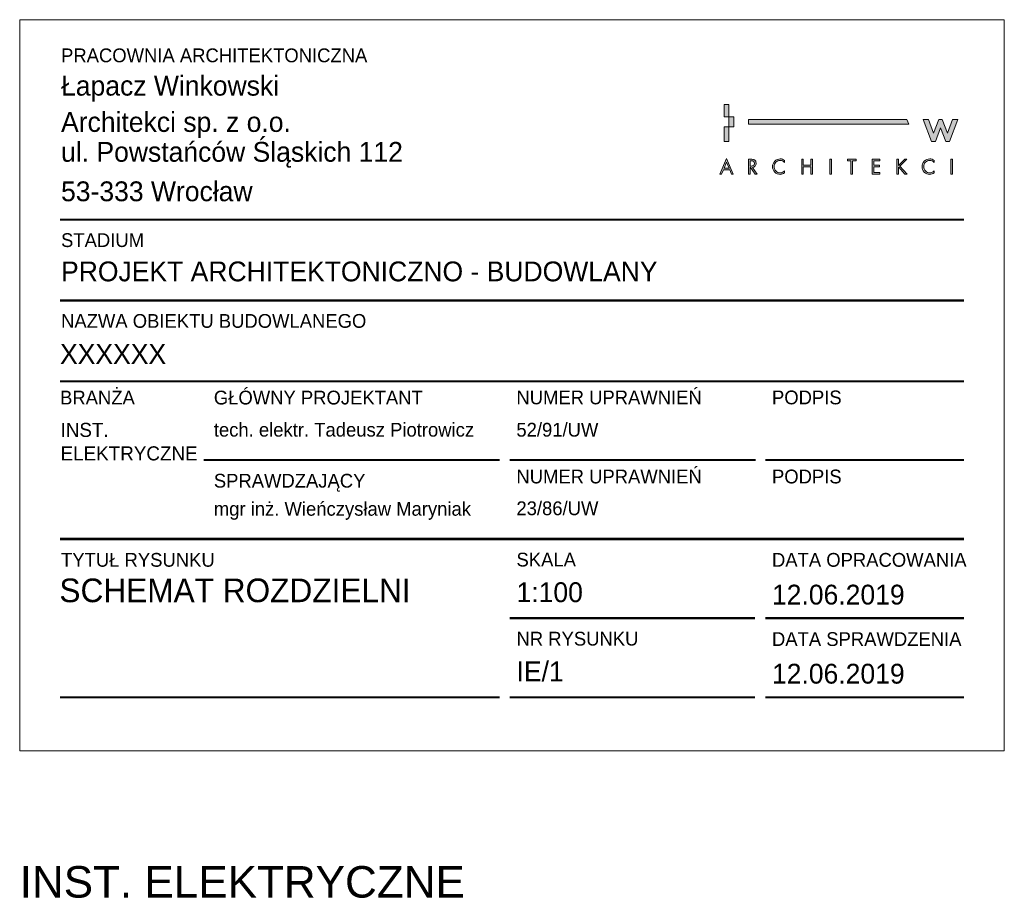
# Model space of a CAD drawing. Header units: millimetres. Extents: x 19422 to 119122, y -6876 to 97602.
# Tile 27 of 35: x 85132 to 86132, y 94168 to 95056. Entities that reach past the tile are written whole.
import ezdxf
from ezdxf.enums import TextEntityAlignment as Align

# ---------------------------------------------------------------- set-up
doc = ezdxf.new("R2010")
doc.units = ezdxf.units.MM
doc.layers.add('PT_IS_01_RZUT PIWNICY$0$!_NIEDRUKOWALNE', color=213, linetype='Continuous', lineweight=13, plot=False)
doc.layers.add('PT_IS_01_RZUT PIWNICY$0$0_TABELKA', color=7, linetype='Continuous', lineweight=9)
doc.layers.add('S_WODA', color=160, linetype='Continuous', lineweight=40)
doc.layers.add('PT_IS_01_RZUT PIWNICY$0$IE_SYMBOLE', color=7, linetype='Continuous', lineweight=13, true_color=0xfe0000)
doc.styles.add('PT_IS_01_RZUT PIWNICY$0$100 ARIAL', font='arial.ttf', dxfattribs={"height": 16})
doc.styles.add('PT_IS_01_RZUT PIWNICY$0$100 Jost1', font='txt')
doc.styles.add('PT_IS_01_RZUT PIWNICY$0$200 ARIAL', font='arial.ttf', dxfattribs={"height": 32})
doc.styles.add('PT_IS_01_RZUT PIWNICY$0$ARIAL', font='arial.ttf')

# ---------------------------------------------------------------- blocks, each defined once
blk = doc.blocks.new('PT_IS_01_RZUT PIWNICY$0$LOGO ŁWA')
at = {"true_color": 0x224b90}
h = blk.add_hatch(color=167, dxfattribs=at)
h.paths.add_polyline_path([(6.01, 2.56), (2.18, 2.56), (1.09, 0), (0, 0), (4.14, 9.45), (8.17, 0), (7.07, 0)])
h.paths.add_polyline_path([(5.62, 3.49), (4.12, 7.11), (2.58, 3.49)])
edge = h.paths.add_edge_path()
edge.add_spline(control_points=[(18.4, 8.09), (18.4, 8.09), (18.4, 4.85), (18.4, 4.85), (18.4, 4.85), (18.71, 4.85), (18.71, 4.85), (19.02, 4.85), (19.3, 4.87), (19.54, 4.91), (19.79, 4.95), (20.02, 5.02), (20.26, 5.13), (20.49, 5.23), (20.67, 5.4), (20.79, 5.62), (20.92, 5.85), (20.98, 6.13), (20.98, 6.46), (20.98, 6.75), (20.93, 6.99), (20.85, 7.2), (20.76, 7.4), (20.65, 7.56), (20.53, 7.68), (20.4, 7.79), (20.23, 7.88), (20.01, 7.94), (19.8, 8.01), (19.6, 8.05), (19.4, 8.06), (19.21, 8.08), (18.97, 8.09), (18.69, 8.09), (18.69, 8.09), (18.4, 8.09), (18.4, 8.09)], knot_values=[0, 0, 0, 0, 1, 1, 1, 2, 2, 2, 3, 3, 3, 4, 4, 4, 5, 5, 5, 6, 6, 6, 7, 7, 7, 8, 8, 8, 9, 9, 9, 10, 10, 10, 11, 11, 11, 12, 12, 12, 12], degree=3, periodic=0)
edge = h.paths.add_edge_path()
edge.add_spline(control_points=[(18.4, 3.96), (18.4, 3.96), (18.4, 0), (18.4, 0), (18.4, 0), (17.4, 0), (17.4, 0), (17.4, 0), (17.4, 9.02), (17.4, 9.02), (17.4, 9.02), (18.69, 9.02), (18.69, 9.02), (19.15, 9.02), (19.57, 8.99), (19.93, 8.91), (20.3, 8.84), (20.64, 8.72), (20.97, 8.54), (21.29, 8.37), (21.54, 8.11), (21.72, 7.77), (21.89, 7.43), (21.98, 7.02), (21.98, 6.53), (21.98, 5.84), (21.78, 5.26), (21.37, 4.81), (20.97, 4.36), (20.42, 4.1), (19.73, 4.04), (19.73, 4.04), (22.58, 0), (22.58, 0), (22.58, 0), (21.36, 0), (21.36, 0), (21.36, 0), (18.65, 3.96), (18.65, 3.96), (18.65, 3.96), (18.4, 3.96), (18.4, 3.96)], knot_values=[0, 0, 0, 0, 1, 1, 1, 2, 2, 2, 3, 3, 3, 4, 4, 4, 5, 5, 5, 6, 6, 6, 7, 7, 7, 8, 8, 8, 9, 9, 9, 10, 10, 10, 11, 11, 11, 12, 12, 12, 13, 13, 13, 14, 14, 14, 14], degree=3, periodic=0)
edge = h.paths.add_edge_path()
edge.add_spline(control_points=[(39.24, 8.29), (39.24, 8.29), (39.24, 7.05), (39.24, 7.05), (38.47, 7.85), (37.56, 8.24), (36.5, 8.24), (35.51, 8.24), (34.66, 7.87), (33.95, 7.13), (33.24, 6.39), (32.88, 5.52), (32.88, 4.51), (32.88, 3.51), (33.24, 2.63), (33.96, 1.89), (34.67, 1.15), (35.53, 0.78), (36.53, 0.78), (37.54, 0.78), (38.45, 1.18), (39.24, 1.97), (39.24, 1.97), (39.24, 0.73), (39.24, 0.73), (38.43, 0.14), (37.54, -0.16), (36.56, -0.16), (35.29, -0.16), (34.2, 0.3), (33.27, 1.2), (32.35, 2.11), (31.89, 3.2), (31.89, 4.47), (31.89, 5.77), (32.34, 6.87), (33.26, 7.8), (34.18, 8.72), (35.28, 9.18), (36.56, 9.18), (37.56, 9.18), (38.45, 8.88), (39.24, 8.29)], knot_values=[0, 0, 0, 0, 1, 1, 1, 2, 2, 2, 3, 3, 3, 4, 4, 4, 5, 5, 5, 6, 6, 6, 7, 7, 7, 8, 8, 8, 9, 9, 9, 10, 10, 10, 11, 11, 11, 12, 12, 12, 13, 13, 13, 14, 14, 14, 14], degree=3, periodic=0)
h.paths.add_polyline_path([(50.53, 5.36), (55.12, 5.36), (55.12, 9.02), (56.12, 9.02), (56.12, 0), (55.12, 0), (55.12, 4.43), (50.53, 4.43), (50.53, 0), (49.53, 0), (49.53, 9.02), (50.53, 9.02)])
h.paths.add_polyline_path([(67.55, 9.02), (67.55, 0), (66.55, 0), (66.55, 9.02)])
h.paths.add_polyline_path([(80.3, 8.09), (80.3, 0), (79.3, 0), (79.3, 8.09), (77.13, 8.09), (77.13, 9.02), (82.49, 9.02), (82.49, 8.09)])
h.paths.add_polyline_path([(92.06, 0), (92.06, 9.02), (96.71, 9.02), (96.71, 8.09), (93.06, 8.09), (93.06, 5.41), (96.61, 5.41), (96.61, 4.47), (93.06, 4.47), (93.06, 0.93), (96.71, 0.93), (96.71, 0)])
h.paths.add_polyline_path([(107.97, 5.16), (111.79, 9.02), (113.13, 9.02), (108.92, 4.82), (113.27, 0), (111.89, 0), (108.22, 4.14), (107.97, 3.89), (107.97, 0), (106.97, 0), (106.97, 9.02), (107.97, 9.02)])
edge = h.paths.add_edge_path()
edge.add_spline(control_points=[(129.63, 8.29), (129.63, 8.29), (129.63, 7.05), (129.63, 7.05), (128.86, 7.85), (127.95, 8.24), (126.89, 8.24), (125.9, 8.24), (125.05, 7.87), (124.34, 7.13), (123.63, 6.39), (123.28, 5.52), (123.28, 4.51), (123.28, 3.51), (123.63, 2.63), (124.35, 1.89), (125.06, 1.15), (125.92, 0.78), (126.92, 0.78), (127.93, 0.78), (128.84, 1.18), (129.63, 1.97), (129.63, 1.97), (129.63, 0.73), (129.63, 0.73), (128.82, 0.14), (127.93, -0.16), (126.95, -0.16), (125.68, -0.16), (124.59, 0.3), (123.66, 1.2), (122.74, 2.11), (122.28, 3.2), (122.28, 4.47), (122.28, 5.77), (122.73, 6.87), (123.65, 7.8), (124.57, 8.72), (125.67, 9.18), (126.95, 9.18), (127.95, 9.18), (128.84, 8.88), (129.63, 8.29)], knot_values=[0, 0, 0, 0, 1, 1, 1, 2, 2, 2, 3, 3, 3, 4, 4, 4, 5, 5, 5, 6, 6, 6, 7, 7, 7, 8, 8, 8, 9, 9, 9, 10, 10, 10, 11, 11, 11, 12, 12, 12, 13, 13, 13, 14, 14, 14, 14], degree=3, periodic=0)
h.paths.add_polyline_path([(140.79, 9.02), (140.79, 0), (139.79, 0), (139.79, 9.02)])
h.paths.add_polyline_path([(2.6, 28.6), (5.57, 28.6), (5.57, 19.63), (4.09, 19.63), (2.6, 19.63)])
h.paths.add_polyline_path([(2.6, 42.07), (5.57, 42.07), (5.57, 34.59), (2.6, 34.59)])
h.paths.add_polyline_path([(17.4, 33.09), (113.19, 33.09), (114.23, 30.1), (17.4, 30.1)])
h.paths.add_polyline_path([(5.57, 34.59), (8.55, 34.59), (8.55, 28.6), (5.57, 28.6)])
h.paths.add_polyline_path([(138.88, 19.63), (136.58, 19.63), (133.47, 28.01), (130.33, 19.63), (128.06, 19.63), (123.06, 33.09), (126.15, 33.09), (129.29, 24.7), (132.45, 33.09), (134.47, 33.09), (137.66, 24.7), (140.79, 33.09), (143.88, 33.09)])
at = {"color": 167, "lineweight": 0, "true_color": 0x224b90}
for points in [[(2.6, 42.07), (5.57, 42.07), (5.57, 34.59), (2.6, 34.59), (2.6, 42.07)], [(5.57, 34.59), (8.55, 34.59), (8.55, 28.6), (5.57, 28.6), (5.57, 34.59)], [(17.4, 33.09), (113.19, 33.09), (114.23, 30.1), (17.4, 30.1), (17.4, 33.09)], [(138.88, 19.63), (136.58, 19.63), (133.47, 28.01), (130.33, 19.63), (128.06, 19.63), (123.06, 33.09), (126.15, 33.09), (129.29, 24.7), (132.45, 33.09), (134.47, 33.09), (137.66, 24.7), (140.79, 33.09), (143.88, 33.09), (138.88, 19.63)], [(2.6, 28.6), (5.57, 28.6), (5.57, 19.63), (4.09, 19.63), (2.6, 19.63), (2.6, 28.6)], [(6.01, 2.56), (2.18, 2.56), (1.09, 0), (0, 0), (4.14, 9.45), (8.17, 0), (7.07, 0), (6.01, 2.56)], [(5.62, 3.49), (4.12, 7.11), (2.58, 3.49), (5.62, 3.49)], [(50.53, 5.36), (55.12, 5.36), (55.12, 9.02), (56.12, 9.02), (56.12, 0), (55.12, 0), (55.12, 4.43), (50.53, 4.43), (50.53, 0), (49.53, 0), (49.53, 9.02), (50.53, 9.02), (50.53, 5.36)], [(67.55, 9.02), (67.55, 0), (66.55, 0), (66.55, 9.02), (67.55, 9.02)], [(80.3, 8.09), (80.3, 0), (79.3, 0), (79.3, 8.09), (77.13, 8.09), (77.13, 9.02), (82.49, 9.02), (82.49, 8.09), (80.3, 8.09)], [(92.06, 0), (92.06, 9.02), (96.71, 9.02), (96.71, 8.09), (93.06, 8.09), (93.06, 5.41), (96.61, 5.41), (96.61, 4.47), (93.06, 4.47), (93.06, 0.93), (96.71, 0.93), (96.71, 0), (92.06, 0)], [(107.97, 5.16), (111.79, 9.02), (113.13, 9.02), (108.92, 4.82), (113.27, 0), (111.89, 0), (108.22, 4.14), (107.97, 3.89), (107.97, 0), (106.97, 0), (106.97, 9.02), (107.97, 9.02), (107.97, 5.16)], [(140.79, 9.02), (140.79, 0), (139.79, 0), (139.79, 9.02), (140.79, 9.02)]]:
    blk.add_lwpolyline(points, dxfattribs=at)
for points, knots in [([(18.4, 3.96), (18.4, 3.96), (18.4, 0), (18.4, 0), (18.4, 0), (17.4, 0), (17.4, 0), (17.4, 0), (17.4, 9.02), (17.4, 9.02), (17.4, 9.02), (18.69, 9.02), (18.69, 9.02), (19.15, 9.02), (19.57, 8.99), (19.93, 8.91), (20.3, 8.84), (20.64, 8.72), (20.97, 8.54), (21.29, 8.37), (21.54, 8.11), (21.72, 7.77), (21.89, 7.43), (21.98, 7.02), (21.98, 6.53), (21.98, 5.84), (21.78, 5.26), (21.37, 4.81), (20.97, 4.36), (20.42, 4.1), (19.73, 4.04), (19.73, 4.04), (22.58, 0), (22.58, 0), (22.58, 0), (21.36, 0), (21.36, 0), (21.36, 0), (18.65, 3.96), (18.65, 3.96), (18.65, 3.96), (18.4, 3.96), (18.4, 3.96)], [0, 0, 0, 0, 1, 1, 1, 2, 2, 2, 3, 3, 3, 4, 4, 4, 5, 5, 5, 6, 6, 6, 7, 7, 7, 8, 8, 8, 9, 9, 9, 10, 10, 10, 11, 11, 11, 12, 12, 12, 13, 13, 13, 14, 14, 14, 14]), ([(18.4, 8.09), (18.4, 8.09), (18.4, 4.85), (18.4, 4.85), (18.4, 4.85), (18.71, 4.85), (18.71, 4.85), (19.02, 4.85), (19.3, 4.87), (19.54, 4.91), (19.79, 4.95), (20.02, 5.02), (20.26, 5.13), (20.49, 5.23), (20.67, 5.4), (20.79, 5.62), (20.92, 5.85), (20.98, 6.13), (20.98, 6.46), (20.98, 6.75), (20.93, 6.99), (20.85, 7.2), (20.76, 7.4), (20.65, 7.56), (20.53, 7.68), (20.4, 7.79), (20.23, 7.88), (20.01, 7.94), (19.8, 8.01), (19.6, 8.05), (19.4, 8.06), (19.21, 8.08), (18.97, 8.09), (18.69, 8.09), (18.69, 8.09), (18.4, 8.09), (18.4, 8.09)], [0, 0, 0, 0, 1, 1, 1, 2, 2, 2, 3, 3, 3, 4, 4, 4, 5, 5, 5, 6, 6, 6, 7, 7, 7, 8, 8, 8, 9, 9, 9, 10, 10, 10, 11, 11, 11, 12, 12, 12, 12]), ([(39.24, 8.29), (39.24, 8.29), (39.24, 7.05), (39.24, 7.05), (38.47, 7.85), (37.56, 8.24), (36.5, 8.24), (35.51, 8.24), (34.66, 7.87), (33.95, 7.13), (33.24, 6.39), (32.88, 5.52), (32.88, 4.51), (32.88, 3.51), (33.24, 2.63), (33.96, 1.89), (34.67, 1.15), (35.53, 0.78), (36.53, 0.78), (37.54, 0.78), (38.45, 1.18), (39.24, 1.97), (39.24, 1.97), (39.24, 0.73), (39.24, 0.73), (38.43, 0.14), (37.54, -0.16), (36.56, -0.16), (35.29, -0.16), (34.2, 0.3), (33.27, 1.2), (32.35, 2.11), (31.89, 3.2), (31.89, 4.47), (31.89, 5.77), (32.34, 6.87), (33.26, 7.8), (34.18, 8.72), (35.28, 9.18), (36.56, 9.18), (37.56, 9.18), (38.45, 8.88), (39.24, 8.29)], [0, 0, 0, 0, 1, 1, 1, 2, 2, 2, 3, 3, 3, 4, 4, 4, 5, 5, 5, 6, 6, 6, 7, 7, 7, 8, 8, 8, 9, 9, 9, 10, 10, 10, 11, 11, 11, 12, 12, 12, 13, 13, 13, 14, 14, 14, 14]), ([(129.63, 8.29), (129.63, 8.29), (129.63, 7.05), (129.63, 7.05), (128.86, 7.85), (127.95, 8.24), (126.89, 8.24), (125.9, 8.24), (125.05, 7.87), (124.34, 7.13), (123.63, 6.39), (123.28, 5.52), (123.28, 4.51), (123.28, 3.51), (123.63, 2.63), (124.35, 1.89), (125.06, 1.15), (125.92, 0.78), (126.92, 0.78), (127.93, 0.78), (128.84, 1.18), (129.63, 1.97), (129.63, 1.97), (129.63, 0.73), (129.63, 0.73), (128.82, 0.14), (127.93, -0.16), (126.95, -0.16), (125.68, -0.16), (124.59, 0.3), (123.66, 1.2), (122.74, 2.11), (122.28, 3.2), (122.28, 4.47), (122.28, 5.77), (122.73, 6.87), (123.65, 7.8), (124.57, 8.72), (125.67, 9.18), (126.95, 9.18), (127.95, 9.18), (128.84, 8.88), (129.63, 8.29)], [0, 0, 0, 0, 1, 1, 1, 2, 2, 2, 3, 3, 3, 4, 4, 4, 5, 5, 5, 6, 6, 6, 7, 7, 7, 8, 8, 8, 9, 9, 9, 10, 10, 10, 11, 11, 11, 12, 12, 12, 13, 13, 13, 14, 14, 14, 14])]:
    blk.add_open_spline(points, degree=3, knots=knots, dxfattribs=at)
blk = doc.blocks.new('PT_IS_01_RZUT PIWNICY$0$_0_TABELKA_PAB_IE+SPR')
at = {"layer": 'PT_IS_01_RZUT PIWNICY$0$!_NIEDRUKOWALNE'}
blk.add_lwpolyline([(0, 74.237), (99.981, 74.237), (99.981, 0), (0, 0)], close=True, dxfattribs=at)
at = {"layer": 'PT_IS_01_RZUT PIWNICY$0$0_TABELKA', "color": 9, "true_color": 0xbabfcb}
for points in [[(4.096, 53.934, 0.22, 0.22, 0), (95.885, 53.934, 0, 0, 0)], [(4.096, 45.728, 0.22, 0.22, 0), (95.885, 45.728, 0, 0, 0)], [(4.096, 37.522, 0.22, 0.22, 0), (95.885, 37.522, 0, 0, 0)], [(4.096, 37.522, 0.22, 0.22, 0), (95.885, 37.522, 0, 0, 0)], [(18.673, 29.522, 0.22, 0.22, 0), (48.749, 29.522, 0.22, 0.22, 0)], [(49.749, 29.522, 0.22, 0.22, 0), (74.729, 29.522, 0.22, 0.22, 0)], [(75.729, 29.522, 0.22, 0.22, 0), (95.885, 29.522, 0, 0, 0)], [(4.096, 21.522, 0.22, 0.22, 0), (95.885, 21.522, 0.22, 0.22, 0)], [(4.096, 21.492, 0.22, 0.22, 0), (41.716, 21.492, 0, 0, 0)], [(4.096, 21.492, 0.22, 0.22, 0), (95.885, 21.492, 0.22, 0.22, 0)], [(42.792, 21.492, 0.22, 0.22, 0), (95.885, 21.492, 0.22, 0.22, 0)], [(49.749, 13.462, 0.22, 0.22, 0), (74.652, 13.462, 0, 0, 0)], [(75.729, 13.462, 0.22, 0.22, 0), (95.885, 13.462, 0, 0, 0)], [(4.096, 5.432, 0.22, 0.22, 0), (48.749, 5.432, 0.22, 0.22, 0)], [(49.749, 5.432, 0.22, 0.22, 0), (74.652, 5.432, 0, 0, 0)], [(75.729, 5.432, 0.22, 0.22, 0), (95.885, 5.432, 0, 0, 0)]]:
    blk.add_lwpolyline(points, format="xyseb", dxfattribs=at)
at = {"layer": 'PT_IS_01_RZUT PIWNICY$0$0_TABELKA', "color": 167, "true_color": 0x224b90, "xscale": 0.1679856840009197, "yscale": 0.1679856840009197, "zscale": 0.1679856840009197}
blk.add_blockref('PT_IS_01_RZUT PIWNICY$0$LOGO ŁWA', (71.085, 58.559), dxfattribs=at)
at = {"layer": 'PT_IS_01_RZUT PIWNICY$0$0_TABELKA', "color": 167, "true_color": 0x234b90}
for s, insert, char_height, width, attachment_point, style in [('\\fJost* 400 Book|b0|i0;PRACOWNIA ARCHITEKTONICZNA', (4.2, 71.315), 1.4, 38.808, 1, 'PT_IS_01_RZUT PIWNICY$0$100 Jost1'), ('\\c5450777;\\fJost* 400 Book|b0|i0|c238;Łapacz Winkowski', (4.2, 68.541), 2.013, 38.808, 1, 'PT_IS_01_RZUT PIWNICY$0$100 ARIAL'), ('\\c5450777;\\fJost* 400 Book|b0|i0;Architekci sp. z o.o.', (4.2, 64.856), 2.013, 38.808, 1, 'PT_IS_01_RZUT PIWNICY$0$100 Jost1'), ('\\c5450777;\\fJost* 400 Book|b0|i0|c238;ul. Powstańców Śląskich 112', (4.2, 61.825), 2.013, 38.808, 1, 'PT_IS_01_RZUT PIWNICY$0$100 Jost1'), ('\\c5450777;\\fJost* 400 Book|b0|i0|c238;53-333 Wrocław', (4.2, 57.816), 2.013, 38.808, 1, 'PT_IS_01_RZUT PIWNICY$0$100 ARIAL'), ('\\fJost* 400 Book|b0|i0;STADIUM', (4.2, 52.553), 1.4, 38.808, 1, 'PT_IS_01_RZUT PIWNICY$0$100 Jost1'), ('\\c5450777;\\fJost* 400 Book|b0|i0;PROJEKT ARCHITEKTONICZNO - BUDOWLANY', (4.2, 49.683), 2.013, 63.68729, 1, 'PT_IS_01_RZUT PIWNICY$0$100 Jost1'), ('\\fJost* 400 Book|b0|i0;NAZWA OBIEKTU BUDOWLANEGO', (4.2, 44.349), 1.4, 38.808, 1, 'PT_IS_01_RZUT PIWNICY$0$100 Jost1'), ('\\c5450777;\\fJost* 400 Book|b0|i0|c238;XXXXXX', (4.096, 41.301), 2.013, 448.98776, 1, 'PT_IS_01_RZUT PIWNICY$0$100 Jost1'), ('\\fJost* 400 Book|b0|i0;G\\fJost* 400 Book|b0|i0|c238;ŁÓWNY PROJEKTANT', (19.714, 36.566), 1.4, 38.808, 1, 'PT_IS_01_RZUT PIWNICY$0$100 Jost1'), ('\\fJost* 400 Book|b0|i0|c238;NUMER UPRAWNIEŃ', (50.436, 36.581), 1.4, 38.808, 1, 'PT_IS_01_RZUT PIWNICY$0$100 Jost1'), ('\\fJost* 400 Book|b0|i0;BRAN\\fJost* 400 Book|b0|i0|c238;ŻA', (4.098, 36.566), 1.4, 38.808, 1, 'PT_IS_01_RZUT PIWNICY$0$100 Jost1'), ('\\fJost* 400 Book|b0|i0|c238;PODPIS', (76.39, 36.581), 1.4, 38.808, 1, 'PT_IS_01_RZUT PIWNICY$0$100 Jost1'), ('\\c5450777;\\fJost* 400 Book|b0|i0|c238;INST.\\PELEKTRYCZNE', (4.149, 33.301), 1.43, 65.89614, 1, 'PT_IS_01_RZUT PIWNICY$0$100 Jost1'), ('\\c5450777;tech. elektr. Tadeusz Piotrowicz', (19.714, 33.301), 1.4, 65.89614, 1, 'PT_IS_01_RZUT PIWNICY$0$100 Jost1'), ('\\c5450777;\\fJost* 400 Book|b0|i0;52/91/UW', (50.436, 33.301), 1.4, 38.808, 1, 'PT_IS_01_RZUT PIWNICY$0$100 Jost1'), ('\\fJost* 400 Book|b0|i0|c238;NUMER UPRAWNIEŃ', (50.436, 28.551), 1.4, 38.808, 1, 'PT_IS_01_RZUT PIWNICY$0$100 Jost1'), ('\\fJost* 400 Book|b0|i0;SPRAWDZAJ\\fJost* 400 Book|b0|i0|c238;ĄCY', (19.714, 28.123), 1.4, 38.808, 1, 'PT_IS_01_RZUT PIWNICY$0$100 Jost1'), ('\\fJost* 400 Book|b0|i0|c238;PODPIS', (76.39, 28.551), 1.4, 38.808, 1, 'PT_IS_01_RZUT PIWNICY$0$100 Jost1'), ('\\c5450777;\\fJost* 400 Book|b0|i0|c238;mgr inż. Wieńczysław Maryniak', (19.714, 25.271), 1.4, 65.8947, 1, 'PT_IS_01_RZUT PIWNICY$0$100 Jost1'), ('\\c5450777;\\fJost* 400 Book|b0|i0;23/86/UW', (50.439, 25.325), 1.4, 38.808, 1, 'PT_IS_01_RZUT PIWNICY$0$100 Jost1'), ('\\fJost* 400 Book|b0|i0|c238;TYTUŁ RYSUNKU', (4.2, 20.088), 1.4, 38.808, 1, 'PT_IS_01_RZUT PIWNICY$0$100 Jost1'), ('\\fJost* 400 Book|b0|i0|c238;SKALA', (50.447, 20.114), 1.4, 38.808, 1, 'PT_IS_01_RZUT PIWNICY$0$100 Jost1'), ('\\fJost* 400 Book|b0|i0|c238;DATA OPRACOWANIA', (76.39, 19.378), 1.4, 38.808, 4, 'PT_IS_01_RZUT PIWNICY$0$100 Jost1'), ('\\c5450777;\\fJost* 400 Book|b0|i0;12.06.2019', (76.39, 15.845), 2.013, 38.808, 4, 'PT_IS_01_RZUT PIWNICY$0$100 Jost1'), ('\\fJost* 400 Book|b0|i0|c238;NR RYSUNKU', (50.447, 12.084), 1.4, 38.808, 1, 'PT_IS_01_RZUT PIWNICY$0$100 Jost1'), ('DATA SPRAWDZENIA', (76.39, 11.335), 1.4, 38.808, 4, 'PT_IS_01_RZUT PIWNICY$0$100 Jost1'), ('\\c5450777;\\fJost* 400 Book|b0|i0;12.06.2019', (76.39, 7.815), 2.013, 38.808, 4, 'PT_IS_01_RZUT PIWNICY$0$100 Jost1')]:
    blk.add_mtext(s, dxfattribs=dict(at, insert=insert, char_height=char_height, width=width, attachment_point=attachment_point, style=style))
at = {"layer": 'PT_IS_01_RZUT PIWNICY$0$0_TABELKA', "color": 169, "true_color": 0x192c53, "style": 'PT_IS_01_RZUT PIWNICY$0$100 Jost1'}
blk.add_attdef('TYT_RYS_001', (4.036, 15.091), '', height=2.4, dxfattribs=at)
for tag, p in [('SKALA', (50.447, 17.11)), ('NR', (50.447, 9.069))]:
    blk.add_attdef(tag, text='', height=2.015, dxfattribs=at).set_placement(p, align=Align.TOP_LEFT)
blk = doc.blocks.new('PT_IS_01_RZUT PIWNICY')
at = {"layer": 'PT_IS_01_RZUT PIWNICY$0$IE_SYMBOLE'}
blk.add_blockref('PT_IS_01_RZUT PIWNICY$0$_0_TABELKA_PAB_IE+SPR', (4669.32, 9807.329), dxfattribs=at).add_auto_attribs({'SKALA': '1:100', 'NR': 'IE/1', 'TYT_RYS_001': 'SCHEMAT ROZDZIELNI'})
at = {"color": 7, "insert": (4669.32, 9794), "char_height": 3.2, "width": 92.9109, "attachment_point": 4, "style": 'PT_IS_01_RZUT PIWNICY$0$200 ARIAL'}
blk.add_mtext('INST. ELEKTRYCZNE', dxfattribs=at)
at = {"layer": 'PT_IS_01_RZUT PIWNICY$0$IE_SYMBOLE', "style": 'PT_IS_01_RZUT PIWNICY$0$ARIAL', "flags": 12}
for tag, p in [('PIR', (6294.737, 6824.613)), ('O', (6258.036, 6679.361, 0)), ('KE', (6258.571, 6606.369))]:
    blk.add_attdef(tag, text='', height=15.085, dxfattribs=at).set_placement(p, align=Align.CENTER)

msp = doc.modelspace()

# ---------------------------------------------------------------- block references
at = {"layer": 'S_WODA', "xscale": 10, "yscale": 10, "zscale": 10}
msp.add_blockref('PT_IS_01_RZUT PIWNICY', (38438.68, -3759.71), dxfattribs=at)

doc.saveas('drawing.dxf')
